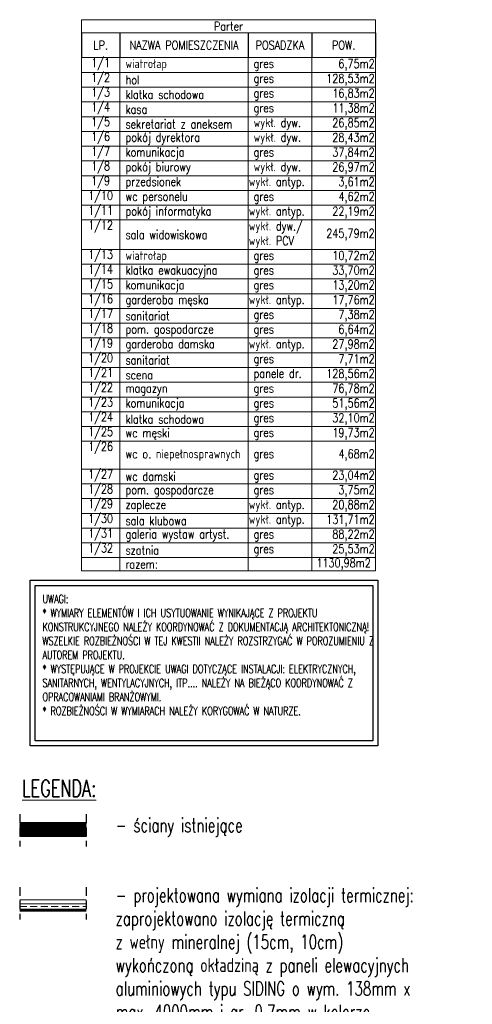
# Model space of a CAD drawing. Header units: inches. Extents: x 27484 to 71626, y -45113 to 39.
# Tile 170 of 256: x 37585 to 38392, y -33127 to -31368. Entities that reach past the tile are written whole.
import ezdxf

# ---------------------------------------------------------------- set-up
doc = ezdxf.new("R2010")
doc.units = ezdxf.units.IN
doc.header["$LTSCALE"] = 50
doc.header["$MEASUREMENT"] = 0
doc.linetypes.add('DASHED', pattern=[0.75, 0.5, -0.25])
doc.linetypes.add('DASHED2', pattern=[9.525, 6.35, -3.175])
for name, color, linetype, lineweight in [('A-obwiednia proj.', 4, 'Continuous', 50), ('A-proj. styropian', 2, 'BATTING', 9), ('A-PRZERYW', 7, 'DASHED2', 18), ('A-rozbiórka', 8, 'DASHED', 15), ('A-SCIANY', 5, 'Continuous', 18), ('A-ść. istn.', 8, 'Continuous', 0), ('l_opisy', 7, 'Continuous', 18), ('mat', 7, 'Continuous', 9), ('OPISY_SKŁADY', 165, 'Continuous', 18)]:
    doc.layers.add(name, color=color, linetype=linetype, lineweight=lineweight)
doc.layers.add('OPISY', color=7, linetype='Continuous')
doc.styles.add('20', font='SIMPLEX.SHX', dxfattribs={"width": 0.7, "height": 20})
doc.styles.add('ROMANS', font='simplex.shx', dxfattribs={"width": 0.8, "height": 15})
doc.linetypes.add('BATTING', pattern='A,0.0001,-0.1,[134,ltypeshp.shx,S=0.1,R=0,X=-0.1,Y=0],-0.2,[134,ltypeshp.shx,S=0.1,R=180,X=0.1,Y=0],-0.1', length=0.4001)

# ---------------------------------------------------------------- blocks, each defined once
blk = doc.blocks.new('*T39')
at = {"layer": 'l_opisy', "color": 2, "ltscale": 0.1, "transparency": 16777216}
for p, q in [((0, 0), (524.4, 0)), ((0, 0), (0, -23.4)), ((524.4, -23.4), (524.4, 0)), ((0, 0), (524.4, 0)), ((0, -23.3), (0, 0)), ((524.4, 0), (524.4, -23.3)), ((0, -23.3), (524.4, -23.3)), ((0, -23.4), (524.4, -23.4))]:
    blk.add_line(p, q, dxfattribs=at)
at = {"layer": 'l_opisy', "color": 0, "linetype": 'ByBlock', "lineweight": -2, "ltscale": 0.1, "transparency": 16777216}
for p, q in [((0, -23.4), (0, -67.7)), ((68.7, -23.4), (68.7, -67.7)), ((297.4, -23.4), (297.4, -67.7)), ((410.8, -23.4), (410.8, -67.7)), ((524.4, -23.4), (524.4, -67.7))]:
    blk.add_line(p, q, dxfattribs=at)
at = {"layer": 'l_opisy', "ltscale": 0.1, "transparency": 16777216}
for p, q in [((0, -67.7), (524.4, -67.7)), ((0, -67.7), (0, -984.2)), ((68.7, -67.7), (68.7, -984.2)), ((297.4, -67.7), (297.4, -984.2)), ((410.8, -67.7), (410.8, -984.2)), ((524.4, -67.7), (524.4, -984.2)), ((0, -94.1), (524.4, -94.1)), ((0, -120.4), (524.4, -120.4)), ((0, -146.8), (524.4, -146.8)), ((0, -173.2), (524.4, -173.2)), ((0, -199.5), (524.4, -199.5)), ((0, -225.9), (524.4, -225.9)), ((0, -252.3), (524.4, -252.3)), ((0, -278.6), (524.4, -278.6)), ((0, -305), (524.4, -305)), ((0, -331.3), (524.4, -331.3)), ((0, -357.7), (524.4, -357.7)), ((0, -410.3), (524.4, -410.3)), ((0, -436.7), (524.4, -436.7)), ((0, -463), (524.4, -463)), ((0, -489.4), (524.4, -489.4)), ((0, -515.8), (524.4, -515.8)), ((0, -542.1), (524.4, -542.1)), ((0, -568.5), (524.4, -568.5)), ((0, -594.9), (524.4, -594.9)), ((0, -621.2), (524.4, -621.2)), ((0, -647.6), (524.4, -647.6)), ((0, -673.9), (524.4, -673.9)), ((0, -700.3), (524.4, -700.3)), ((0, -726.7), (524.4, -726.7)), ((0, -753), (524.4, -753)), ((0, -802.6), (524.4, -802.6)), ((0, -829), (524.4, -829)), ((0, -855.4), (524.4, -855.4)), ((0, -881.7), (524.4, -881.7)), ((0, -908.1), (524.4, -908.1)), ((0, -934.5), (524.4, -934.5)), ((0, -960.8), (524.4, -960.8)), ((0, -984.2), (524.4, -984.2))]:
    blk.add_line(p, q, dxfattribs=at)
at = {"layer": 'l_opisy', "color": 2, "ltscale": 0.1, "transparency": 16777216, "char_height": 15.75, "attachment_point": 5, "style": 'ROMANS'}
for s, insert, width in [('Parter', (262.2, -11.7), 522.02), ('NAZWA POMIESZCZENIA', (183, -45.5), 226.31), ('LP.', (34.3, -45.5), 66.325), ('POSADZKA', (354.1, -45.5), 111.06), ('POW.', (467.6, -45.5), 111.237)]:
    blk.add_mtext(s, dxfattribs=dict(at, insert=insert, width=width))
at = {"layer": 'l_opisy', "color": 0, "ltscale": 0.1, "transparency": 16777216, "char_height": 15.75, "style": 'ROMANS'}
for s, insert, width, attachment_point in [('1/1', (34.3, -68.9), 66.325, 2), (' wiatrołap', (69.9, -80.9), 226.31, 4), (' gres', (298.5, -80.9), 111.06, 4), ('6,75m2', (523.2, -80.9), 111.237, 6), ('1/2', (34.3, -95.3), 66.325, 2), (' hol ', (69.9, -107.3), 226.31, 4), (' gres', (298.5, -107.3), 111.06, 4), ('128,53m2', (523.2, -107.3), 111.237, 6), ('1/3', (34.3, -121.6), 66.325, 2), (' klatka schodowa', (69.9, -133.6), 226.31, 4), (' gres', (298.5, -133.6), 111.06, 4), ('16,83m2', (523.2, -133.6), 111.237, 6), ('1/4', (34.3, -148), 66.325, 2), (' kasa', (69.9, -160), 226.31, 4), (' gres', (298.5, -160), 111.06, 4), ('11,38m2', (523.2, -160), 111.237, 6), ('1/5', (34.3, -174.4), 66.325, 2), (' sekretariat z aneksem', (69.9, -186.4), 226.31, 4), (' wykł. dyw.', (298.5, -186.4), 111.06, 4), (' wykł. dyw.', (298.5, -212.7), 111.06, 4), ('26,85m2', (523.2, -186.4), 111.237, 6), ('1/6', (34.3, -200.7), 66.325, 2), (' pokój dyrektora', (69.9, -212.7), 226.31, 4), ('28,43m2', (523.2, -212.7), 111.237, 6), ('1/7', (34.3, -227.1), 66.325, 2), (' komunikacja', (69.9, -239.1), 226.31, 4), (' wykł. dyw.', (298.5, -265.4), 111.06, 4), (' gres', (298.5, -239.1), 111.06, 4), ('37,84m2', (523.2, -239.1), 111.237, 6), ('1/8', (34.3, -253.4), 66.325, 2), (' pokój biurowy', (69.9, -265.4), 226.31, 4), ('26,97m2', (523.2, -265.4), 111.237, 6), ('1/9', (34.3, -279.8), 66.325, 2), (' przedsionek', (69.9, -291.8), 226.31, 4), ('wykł. antyp.', (298.5, -291.8), 111.06, 4), ('3,61m2', (523.2, -291.8), 111.237, 6), ('1/10', (34.3, -306.2), 66.325, 2), (' wc personelu', (69.9, -318.2), 226.31, 4), (' gres', (298.5, -318.2), 111.06, 4), ('4,62m2', (523.2, -318.2), 111.237, 6), ('1/11', (34.3, -332.5), 66.325, 2), (' pokój informatyka', (69.9, -344.5), 226.31, 4), ('wykł. antyp.', (298.5, -344.5), 111.06, 4), ('wykł. dyw./ wykł. PCV ', (298.5, -384), 111.06, 4), ('22,19m2', (523.2, -344.5), 111.237, 6), ('1/12', (34.3, -358.9), 66.325, 2), (' sala widowiskowa', (69.9, -384), 226.31, 4), ('245,79m2', (523.2, -384), 111.237, 6), ('1/13', (34.3, -411.5), 66.325, 2), (' wiatrołap', (69.9, -423.5), 226.31, 4), (' gres', (298.5, -423.5), 111.06, 4), ('10,72m2', (523.2, -423.5), 111.237, 6), ('1/14', (34.3, -437.9), 66.325, 2), (' klatka ewakuacyjna', (69.9, -449.9), 226.31, 4), (' gres', (298.5, -449.9), 111.06, 4), ('33,70m2', (523.2, -449.9), 111.237, 6), ('1/15', (34.3, -464.2), 66.325, 2), (' komunikacja', (69.9, -476.2), 226.31, 4), (' gres', (298.5, -476.2), 111.06, 4), ('13,20m2', (523.2, -476.2), 111.237, 6), ('1/16', (34.3, -490.6), 66.325, 2), (' garderoba męska', (69.9, -502.6), 226.31, 4), ('wykł. antyp.', (298.5, -502.6), 111.06, 4), ('17,76m2', (523.2, -502.6), 111.237, 6), ('1/17', (34.3, -517), 66.325, 2), (' sanitariat', (69.9, -529), 226.31, 4), (' gres', (298.5, -529), 111.06, 4), ('7,38m2', (523.2, -529), 111.237, 6), ('1/18', (34.3, -543.3), 66.325, 2), (' pom. gospodarcze', (69.9, -555.3), 226.31, 4), ('6,64m2', (523.2, -555.3), 111.237, 6), ('wykł. antyp.', (298.5, -581.7), 111.06, 4), (' gres', (298.5, -555.3), 111.06, 4), ('1/19', (34.3, -569.7), 66.325, 2), (' garderoba damska', (69.9, -581.7), 226.31, 4), ('27,98m2', (523.2, -581.7), 111.237, 6), ('1/20', (34.3, -596), 66.325, 2), (' sanitariat', (69.9, -608), 226.31, 4), ('7,71m2', (523.2, -608), 111.237, 6), (' gres', (298.5, -608), 111.06, 4), ('1/21', (34.3, -622.4), 66.325, 2), (' scena', (69.9, -634.4), 226.31, 4), (' panele dr.', (298.5, -634.4), 111.06, 4), ('128,56m2', (523.2, -634.4), 111.237, 6), ('1/22', (34.3, -648.8), 66.325, 2), ('76,78m2', (523.2, -660.8), 111.237, 6), (' magazyn', (69.9, -660.8), 226.31, 4), (' gres', (298.5, -660.8), 111.06, 4), ('1/23', (34.3, -675.1), 66.325, 2), (' komunikacja', (69.9, -687.1), 226.31, 4), (' gres', (298.5, -687.1), 111.06, 4), ('51,56m2', (523.2, -687.1), 111.237, 6), ('1/24', (34.3, -701.5), 66.325, 2), (' klatka schodowa', (69.9, -713.5), 226.31, 4), ('32,10m2', (523.2, -713.5), 111.237, 6), (' gres', (298.5, -713.5), 111.06, 4), ('1/25', (34.3, -727.9), 66.325, 2), (' wc męski', (69.9, -739.9), 226.31, 4), (' gres', (298.5, -739.9), 111.06, 4), ('19,73m2', (523.2, -739.9), 111.237, 6), ('1/26', (34.3, -754.2), 66.325, 2), (' wc o. niepełnosprawnych', (69.9, -777.8), 226.31, 4), (' gres', (298.5, -777.8), 111.06, 4), ('4,68m2', (523.2, -777.8), 111.237, 6), ('1/27', (34.3, -803.8), 66.325, 2), (' wc damski', (69.9, -815.8), 226.31, 4), ('23,04m2', (523.2, -815.8), 111.237, 6), (' gres', (298.5, -815.8), 111.06, 4), ('1/28', (34.3, -830.2), 66.325, 2), (' pom. gospodarcze', (69.9, -842.2), 226.31, 4), ('wykł. antyp.', (298.5, -868.6), 111.06, 4), (' gres', (298.5, -842.2), 111.06, 4), ('3,75m2', (523.2, -842.2), 111.237, 6), ('1/29', (34.3, -856.6), 66.325, 2), (' zaplecze', (69.9, -868.6), 226.31, 4), ('20,88m2', (523.2, -868.6), 111.237, 6), ('wykł. antyp. ', (298.5, -894.9), 111.06, 4), ('1/30', (34.3, -882.9), 66.325, 2), (' sala klubowa', (69.9, -894.9), 226.31, 4), ('131,71m2', (523.2, -894.9), 111.237, 6), ('1/31', (34.3, -909.3), 66.325, 2), (' galeria wystaw artyst.', (69.9, -921.3), 226.31, 4), ('88,22m2', (523.2, -921.3), 111.237, 6), (' gres', (298.5, -921.3), 111.06, 4), ('1/32', (34.3, -935.6), 66.325, 2), (' szatnia', (69.9, -947.6), 226.31, 4), (' gres', (298.5, -947.6), 111.06, 4), ('25,53m2', (523.2, -947.6), 111.237, 6), (' razem:', (69.9, -972.5), 226.31, 4), ('1130,98m2', (467.6, -972.5), 113.505, 5)]:
    blk.add_mtext(s, dxfattribs=dict(at, insert=insert, width=width, attachment_point=attachment_point))

msp = doc.modelspace()

# ---------------------------------------------------------------- hatches: boundary and pattern name
at = {"layer": 'A-ść. istn.', "ltscale": 0.1}
h = msp.add_hatch(dxfattribs=at)
h.set_pattern_fill('ANSI31', color=256, scale=10)
h.set_pattern_definition([(45, (32958.6555, -35186.1589), (-0.88388348, 0.88388348), [])])
h.paths.add_polyline_path([(37584.7399, -32801.65885), (37584.7399, -32814.15885), (37703.49361, -32814.15885), (37703.49361, -32801.65885)])
h.paths.add_polyline_path([(37584.7399, -32814.15885), (37584.7399, -32826.65885), (37703.49361, -32826.65885), (37703.49361, -32814.15885)])

# ---------------------------------------------------------------- linework, layer by layer
at = {"layer": 'A-obwiednia proj.', "ltscale": 3}
msp.add_line((37584.7399, -32958.82471), (37703.49361, -32958.82471), dxfattribs=at)
at = {"layer": 'A-proj. styropian', "ltscale": 0.3}
msp.add_lwpolyline([(37703.49361, -32947.32471), (37584.7399, -32947.32471)], dxfattribs=at)
at = {"layer": 'A-PRZERYW', "lineweight": -3, "ltscale": 0.05}
for p, q in [((37584.7399, -32786.9898), (37584.7399, -32844.73558)), ((37703.49361, -32786.9898), (37703.49361, -32844.73558)), ((37584.7399, -32917.15566), (37584.7399, -32974.90143)), ((37703.49361, -32917.15566), (37703.49361, -32974.90143))]:
    msp.add_line(p, q, dxfattribs=at)
at = {"layer": 'A-rozbiórka', "ltscale": 0.5}
msp.add_line((37584.7399, -32951.82471), (37703.49361, -32951.82471), dxfattribs=at)
at = {"layer": 'A-SCIANY', "ltscale": 3}
for p, q in [((37584.7399, -32801.65885), (37703.49361, -32801.65885)), ((37584.7399, -32826.65885), (37703.49361, -32826.65885))]:
    msp.add_line(p, q, dxfattribs=at)
at = {"layer": 'mat'}
for p, q in [((37584.7399, -32939.82471), (37703.49361, -32939.82471)), ((37584.7399, -32956.82471), (37703.49361, -32956.82471))]:
    msp.add_line(p, q, dxfattribs=at)
at = {"layer": 'OPISY'}
for points in [[(37603.19007, -32369.27536), (38223.78545, -32369.27536), (38223.78545, -32665.16073), (37603.19007, -32665.16073)], [(37612.19007, -32378.27536), (38214.78545, -32378.27536), (38214.78545, -32656.16073), (37612.19007, -32656.16073)]]:
    msp.add_lwpolyline(points, close=True, dxfattribs=at)

# ---------------------------------------------------------------- block references
msp.add_blockref('*T39', (37694.85323, -31367.98064))

# ---------------------------------------------------------------- texts
at = {"layer": 'OPISY', "insert": (37625.35736, -32394.98879), "char_height": 15, "width": 642.2569885, "attachment_point": 1, "rotation": 0.007654, "style": '20'}
msp.add_mtext('{\\C0;UWAGI:\\P* WYMIARY ELEMENTÓW I ICH USYTUOWANIE WYNIKAJĄCE Z PROJEKTU KONSTRUKCYJNEGO NALEŻY KOORDYNOWAĆ Z DOKUMENTACJĄ ARCHITEKTONICZNĄ! WSZELKIE ROZBIEŻNOŚCI W TEJ KWESTII NALEŻY ROZSTRZYGAĆ W POROZUMIENIU Z AUTOREM PROJEKTU.\\P* WYSTĘPUJĄCE W PROJEKCIE UWAGI DOTYCZĄCE INSTALACJI: ELEKTRYCZNYCH, SANITARNYCH, WENTYLACYJNYCH, ITP.... NALEŻY NA BIEŻĄCO KOORDYNOWAĆ Z OPRACOWANIAMI BRANŻOWYMI.\\P* ROZBIEŻNOŚCI W WYMIARACH NALEŻY KORYGOWAĆ W NATURZE.}', dxfattribs=at)
at = {"layer": 'OPISY_SKŁADY', "char_height": 21.6, "attachment_point": 1, "rotation": 0.007654, "style": '20'}
for s, insert, width in [('{\\H1.3889x;\\L\\C0;LEGENDA:\\P\\Fromans|c238;\\H0.72x;\\l\\P }', (37588.88192, -32725.74713), 1289.9296768), ('{\\H1.1574x;\\C0;- ściany istniejące\\P\\P\\P- projektowana wymiana izolacji termicznej:\\Pzaprojektowano izolację termiczną \\Pz wełny mineralnej (15cm, 10cm)\\Fromans|c238; \\Pwykończoną okładziną z paneli elewacyjnych aluminiowych typu SIDING o wym. 138mm x max. 4000mm i gr. 0,7mm w kolorze naturalnego dębu, na podkonstrukcji aluminiowej - zastosować rozwiązanie systemowe. Montaż paneli horyzontalny. \\PNależy dokonać demontażu istniejącej izolacji termicznej z wełny mineralnej na podkonstrukcji drewnianej wraz z istniejącą okładziną drewnianą. \\P\\P- okna istniejące, ślusarka zewnętrzna aluminiowa istniejąca\\P\\P\\P\\P- projektowana wymiana okien PCV na okna nowe PCV wraz z wymianą parapetów zewnętrznych z blachy stalowej powlekanej w kolorze\\P\\P\\P- stolarka drzwiowa istniejąca  \\P\\H0.86401x; }', (37755.89, -32793.95435), 643.0345199)]:
    msp.add_mtext(s, dxfattribs=dict(at, insert=insert, width=width))

doc.saveas('drawing.dxf')
